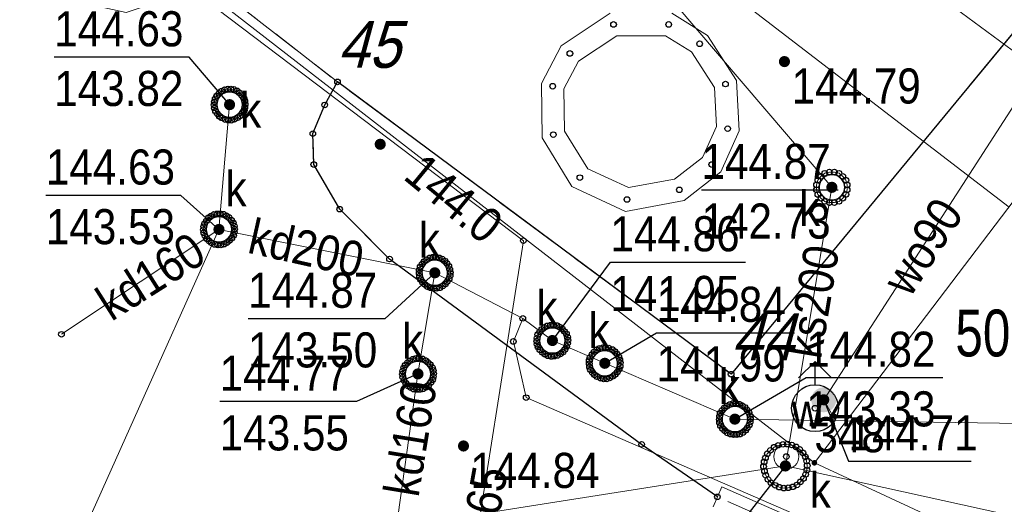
# Model space of a CAD drawing. Header units: metres. Extents: x 5548743 to 5556416, y 5707500 to 5714000.
# Tile 179 of 244: x 5554370 to 5554402, y 5710418 to 5710433. Entities that reach past the tile are written whole.
import ezdxf
from ezdxf.enums import TextEntityAlignment as Align

# ---------------------------------------------------------------- set-up
doc = ezdxf.new("R2010")
doc.units = ezdxf.units.M
doc.linetypes.add('2.25_0.75', pattern=[3, 2.25, -0.75])
doc.linetypes.add('219-1000', pattern=[0])
doc.layers.get('0').update_dxf_attribs({"color": 2, "lineweight": 5})
doc.styles.get("Standard").update_dxf_attribs({"font": 'Working1250', "width": 0.75})
doc.linetypes.add('otdn_1000', pattern='A,7,0,[21,ksztalty.shx,S=0.7,R=0,X=0,Y=0]', length=7)

# ---------------------------------------------------------------- blocks, each defined once
blk = doc.blocks.new('203')
at = {"linetype": 'Continuous', "lineweight": 0}
h = blk.add_hatch(color=0, dxfattribs=at)
edge = h.paths.add_edge_path()
edge.add_arc((0, 0), 0.09, 0, 360)
blk = doc.blocks.new('PW01')
at = {"linetype": 'Continuous', "lineweight": 13}
h = blk.add_hatch(color=0, dxfattribs=at)
edge = h.paths.add_edge_path()
edge.add_arc((0, 0), 0.18, 0, 360)
blk = doc.blocks.new('US22')
at = {"color": 0, "linetype": 'Continuous', "lineweight": 0}
blk.add_circle((0, 0), 0.4, dxfattribs=at)
blk = doc.blocks.new('SUWH')
at = {"color": 0, "linetype": 'Continuous'}
for p in [(-0.531, 0.969), (0, 0.75), (0.531, 0.969)]:
    blk.add_line(p, (0, 1.5), dxfattribs=at)
blk.add_circle((0, 0), 0.75, dxfattribs=at)
blk = doc.blocks.new('US25')
at = {"linetype": 'Continuous', "lineweight": 13}
h = blk.add_hatch(color=0, dxfattribs=at)
edge = h.paths.add_edge_path()
edge.add_arc((0, 0), 0.4, 0, 360)
blk = doc.blocks.new('PIKIETAW1891')
at = {"color": 0}
blk.add_circle((0, 0), 0.09, dxfattribs=at)

msp = doc.modelspace()

# ---------------------------------------------------------------- linework, layer by layer
at = {"layer": '217-kontur klasyfikacyjny', "color": 3, "linetype": 'CONTINUOUS', "lineweight": 18, "flags": 128}
for points in [[(5554409.61, 5710437.43), (5554395.82, 5710419.29)], [(5554395.82, 5710419.29), (5554430.03, 5710403.39)]]:
    msp.add_lwpolyline(points, dxfattribs=at)
at = {"layer": '218-kontur użytku gruntowego', "color": 3, "linetype": 'CONTINUOUS', "lineweight": 18, "flags": 128}
for points in [[(5554368.5, 5710440.44), (5554395.82, 5710419.29)], [(5554395.82, 5710419.29), (5554368.5, 5710440.44)], [(5554395.82, 5710419.29), (5554409.61, 5710437.43)], [(5554409.61, 5710437.43), (5554395.82, 5710419.29)], [(5554430.03, 5710403.39), (5554395.82, 5710419.29)], [(5554395.82, 5710419.29), (5554430.03, 5710403.39)]]:
    msp.add_lwpolyline(points, dxfattribs=at)
at = {"layer": '219-działka ewidencyjna', "color": 7, "linetype": '219-1000', "lineweight": 18, "flags": 128}
for points in [[(5554380.27, 5710444.22), (5554402.06, 5710427.48)], [(5554368.5, 5710440.44), (5554395.82, 5710419.29)], [(5554430.03, 5710403.39), (5554395.82, 5710419.29)]]:
    msp.add_lwpolyline(points, dxfattribs=at)
at = {"layer": 'jezdnia', "color": 7, "linetype": '2.25_0.75', "lineweight": 18, "flags": 128}
msp.add_lwpolyline([(5554366.74, 5710430.54), (5554366.94, 5710430.43), (5554367.14, 5710430.31), (5554367.32, 5710430.19), (5554367.5, 5710430.05), (5554367.68, 5710429.91), (5554367.84, 5710429.76), (5554367.99, 5710429.59), (5554368.15, 5710429.43), (5554368.28, 5710429.25), (5554368.42, 5710429.06), (5554368.53, 5710428.88), (5554368.65, 5710428.68), (5554368.75, 5710428.48), (5554368.76, 5710428.44), (5554369.27, 5710425.32), (5554364.65, 5710427.3), (5554358.44, 5710413.47), (5554363.04, 5710411.46), (5554361.03, 5710407.08), (5554356.44, 5710409.07), (5554350.21, 5710395.1), (5554354.7, 5710392.97), (5554352.63, 5710388.41), (5554383.9, 5710374.77), (5554385.46, 5710378.47), (5554387.14, 5710379.45), (5554410.28, 5710369.21), (5554417.36, 5710385.21), (5554416.27, 5710385.58), (5554415.9, 5710385.63), (5554413.52, 5710380.2), (5554374.56, 5710397.31), (5554382.66, 5710415.55), (5554383.28, 5710416.56), (5554390.58, 5710413.49), (5554415.36, 5710402.64), (5554417.46, 5710407.35), (5554392.71, 5710418.2), (5554390.28, 5710419.88), (5554382.2, 5710425.82), (5554380.6, 5710427.42), (5554379.77, 5710428.85), (5554379.74, 5710429.84), (5554380.12, 5710430.76), (5554380.53, 5710431.5), (5554375.66, 5710435.28), (5554375.56, 5710435.2), (5554375.43, 5710435), (5554375.29, 5710434.8), (5554375.14, 5710434.62), (5554375, 5710434.46), (5554374.82, 5710434.27), (5554374.64, 5710434.12), (5554374.46, 5710433.96), (5554373.75, 5710433.72), (5554372.88, 5710433.92), (5554371.61, 5710434.78), (5554370.53, 5710435.58), (5554369.42, 5710436.63), (5554367.02, 5710440.31), (5554366.91, 5710440.8), (5554366.85, 5710441.15), (5554366.84, 5710441.26), (5554366.79, 5710441.73), (5554366.76, 5710442.19), (5554366.68, 5710443.12), (5554366.79, 5710444.07), (5554367.01, 5710444.9), (5554358.74, 5710426.66), (5554359.75, 5710428.05), (5554360.54, 5710428.9), (5554361.31, 5710429.48), (5554362.27, 5710430.12), (5554362.46, 5710430.26), (5554362.64, 5710430.37), (5554362.84, 5710430.49), (5554363.04, 5710430.58), (5554363.25, 5710430.68), (5554363.46, 5710430.75), (5554363.67, 5710430.82), (5554363.89, 5710430.87), (5554364.11, 5710430.92), (5554364.34, 5710430.95), (5554364.56, 5710430.97), (5554364.78, 5710430.98), (5554365.01, 5710430.98), (5554365.23, 5710430.96), (5554365.46, 5710430.94), (5554365.68, 5710430.89), (5554365.9, 5710430.85), (5554366.12, 5710430.78), (5554366.33, 5710430.71), (5554366.53, 5710430.63), (5554366.54, 5710430.63)], close=True, dxfattribs=at)
at = {"layer": 'komora podziemna', "color": 34, "linetype": 'CONTINUOUS', "lineweight": 18, "flags": 128}
msp.add_lwpolyline([(5554396.73, 5710428.47), (5554396.83, 5710428.35), (5554396.87, 5710428.2), (5554396.87, 5710428.04), (5554396.83, 5710427.89), (5554396.73, 5710427.77), (5554396.61, 5710427.67), (5554396.46, 5710427.63), (5554396.3, 5710427.63), (5554396.15, 5710427.67), (5554396.03, 5710427.77), (5554395.93, 5710427.89), (5554395.89, 5710428.04), (5554395.89, 5710428.2), (5554395.93, 5710428.35), (5554396.03, 5710428.47), (5554396.15, 5710428.57), (5554396.3, 5710428.61), (5554396.46, 5710428.61), (5554396.61, 5710428.57)], close=True, dxfattribs=at)
at = {"layer": 'krawężnik', "color": 7, "linetype": 'CONTINUOUS', "lineweight": 25, "flags": 128}
for points in [[(5554375.66, 5710435.28), (5554368.49, 5710440.75), (5554378.71, 5710460.4), (5554382.63, 5710457.83), (5554382.22, 5710457.26), (5554407.13, 5710438.92), (5554404.44, 5710435.82), (5554402.59, 5710433.55), (5554393.15, 5710422.13), (5554380.53, 5710431.5)], [(5554392.71, 5710418.2), (5554390.28, 5710419.88), (5554382.2, 5710425.82), (5554380.6, 5710427.42), (5554379.77, 5710428.85), (5554379.74, 5710429.84), (5554380.12, 5710430.76), (5554380.53, 5710431.5)]]:
    msp.add_lwpolyline(points, dxfattribs=at)
at = {"layer": 'obszar utwardzony', "color": 7, "linetype": '2.25_0.75', "lineweight": 18, "flags": 128}
msp.add_lwpolyline([(5554393.15, 5710422.13), (5554402.59, 5710433.55), (5554404.44, 5710435.82), (5554407.13, 5710438.92), (5554382.22, 5710457.26), (5554382.63, 5710457.83), (5554378.71, 5710460.4), (5554368.49, 5710440.75), (5554375.66, 5710435.28), (5554380.53, 5710431.5)], close=True, dxfattribs=at)
at = {"layer": 'przewód kanalizacyjny', "color": 34, "linetype": 'CONTINUOUS', "lineweight": 18, "flags": 128}
for points in [[(5554394.89, 5710419.19), (5554396.38, 5710428.12), (5554376.22, 5710451.69), (5554357.47, 5710464.23)], [(5554377.07, 5710430.77), (5554376.73, 5710426.77)], [(5554362.45, 5710394.93), (5554376.73, 5710426.77)], [(5554371.68, 5710423.41), (5554376.73, 5710426.77)], [(5554376.73, 5710426.77), (5554383.65, 5710425.38)], [(5554382.33, 5710416.56), (5554383.11, 5710422.14), (5554383.65, 5710425.38)], [(5554383.65, 5710425.38), (5554386.47, 5710423.92)], [(5554386.47, 5710423.92), (5554386.17, 5710423.18), (5554386.58, 5710421.38), (5554414.54, 5710409.24), (5554414.53, 5710408.44), (5554412.7, 5710404.01)], [(5554386.47, 5710423.92), (5554387.42, 5710423.21), (5554389.1, 5710422.48), (5554393.27, 5710420.69), (5554439.25, 5710419.99)], [(5554368.78, 5710396.63), (5554378.54, 5710416.62), (5554394.89, 5710419.19)], [(5554394.89, 5710419.19), (5554445.53, 5710408.04)]]:
    msp.add_lwpolyline(points, dxfattribs=at)
at = {"layer": 'przewód telekomunikacyjny podziemny', "color": 30, "linetype": 'CONTINUOUS', "lineweight": 18, "flags": 128}
msp.add_lwpolyline([(5554384.65, 5710414.72), (5554386.49, 5710426.41), (5554368.03, 5710440.38), (5554378.54, 5710458.17), (5554378.33, 5710460.48), (5554387.46, 5710473.38), (5554388.91, 5710475.65), (5554398.5, 5710485.44), (5554413.39, 5710499.66), (5554419.43, 5710506.67), (5554420.73, 5710508.56)], dxfattribs=at)
at = {"layer": 'przewód wodociągowy', "color": 5, "linetype": 'CONTINUOUS', "lineweight": 18, "flags": 128}
for points in [[(5554370.94, 5710480.31), (5554361.07, 5710464.81), (5554377.36, 5710453.58), (5554380.44, 5710448.46), (5554400.33, 5710433.86), (5554402.97, 5710431.92), (5554426.32, 5710415.86), (5554434.1, 5710410.58), (5554450.7, 5710399.32), (5554474.04, 5710383.37), (5554476.32, 5710381.81), (5554492.29, 5710374.43), (5554512.93, 5710364.9), (5554538.1, 5710352.57), (5554549.03, 5710347.55), (5554550.18, 5710347.08)], [(5554402.97, 5710431.92), (5554396.12, 5710421.31), (5554396.42, 5710420.77)]]:
    msp.add_lwpolyline(points, dxfattribs=at)
at = {"layer": 'rzedna-Atr2', "color": 7, "flags": 128}
for points in [[(5554377.07, 5710430.77), (5554375.78, 5710432.29), (5554371.449, 5710432.29)], [(5554376.73, 5710426.77), (5554375.51, 5710427.86), (5554371.179, 5710427.86)], [(5554392.2, 5710428.04), (5554396.586, 5710428.04)], [(5554387.42, 5710423.21), (5554389.28, 5710425.72), (5554393.611, 5710425.72)], [(5554383.65, 5710425.38), (5554382.05, 5710423.91), (5554377.664, 5710423.91)], [(5554389.1, 5710422.48), (5554390.76, 5710423.46), (5554395.186, 5710423.46)], [(5554383.11, 5710422.14), (5554381.14, 5710421.25), (5554376.754, 5710421.25)], [(5554393.27, 5710420.69), (5554395.56, 5710422.02), (5554399.938, 5710422.02)], [(5554396.12, 5710421.31), (5554396.91, 5710419.34), (5554400.85, 5710419.34)], [(5554394.89, 5710419.19), (5554392.49, 5710416.11), (5554388.112, 5710416.11)]]:
    msp.add_lwpolyline(points, dxfattribs=at)
at = {"layer": 'studnia kanalizacyjna', "color": 34, "linetype": 'CONTINUOUS', "lineweight": 18, "flags": 128}
for points in [[(5554376.66, 5710431.05), (5554376.73, 5710431.13), (5554376.81, 5710431.2), (5554376.91, 5710431.25), (5554377.01, 5710431.27), (5554377.11, 5710431.27), (5554377.21, 5710431.26), (5554377.31, 5710431.21), (5554377.39, 5710431.15), (5554377.46, 5710431.07), (5554377.53, 5710430.98), (5554377.56, 5710430.88), (5554377.57, 5710430.78), (5554377.56, 5710430.68), (5554377.54, 5710430.58), (5554377.48, 5710430.49), (5554377.41, 5710430.41), (5554377.33, 5710430.35), (5554377.23, 5710430.3), (5554377.13, 5710430.27), (5554377.03, 5710430.27), (5554376.93, 5710430.29), (5554376.83, 5710430.34), (5554376.75, 5710430.39), (5554376.68, 5710430.47), (5554376.62, 5710430.56), (5554376.58, 5710430.66), (5554376.57, 5710430.76), (5554376.58, 5710430.86), (5554376.61, 5710430.96)], [(5554377.23, 5710426.78), (5554377.22, 5710426.68), (5554377.2, 5710426.58), (5554377.14, 5710426.49), (5554377.07, 5710426.41), (5554376.99, 5710426.35), (5554376.89, 5710426.3), (5554376.79, 5710426.27), (5554376.69, 5710426.27), (5554376.59, 5710426.29), (5554376.49, 5710426.34), (5554376.41, 5710426.4), (5554376.34, 5710426.47), (5554376.28, 5710426.56), (5554376.24, 5710426.66), (5554376.23, 5710426.76), (5554376.24, 5710426.86), (5554376.27, 5710426.96), (5554376.33, 5710427.05), (5554376.39, 5710427.14), (5554376.47, 5710427.2), (5554376.57, 5710427.25), (5554376.67, 5710427.27), (5554376.77, 5710427.27), (5554376.87, 5710427.26), (5554376.97, 5710427.21), (5554377.05, 5710427.15), (5554377.13, 5710427.07), (5554377.19, 5710426.98), (5554377.22, 5710426.88)], [(5554384.15, 5710425.39), (5554384.14, 5710425.29), (5554384.11, 5710425.19), (5554384.05, 5710425.1), (5554383.99, 5710425.02), (5554383.91, 5710424.96), (5554383.81, 5710424.9), (5554383.71, 5710424.88), (5554383.61, 5710424.88), (5554383.51, 5710424.9), (5554383.41, 5710424.94), (5554383.33, 5710425), (5554383.25, 5710425.08), (5554383.19, 5710425.17), (5554383.16, 5710425.27), (5554383.15, 5710425.37), (5554383.15, 5710425.47), (5554383.18, 5710425.57), (5554383.24, 5710425.66), (5554383.31, 5710425.74), (5554383.39, 5710425.8), (5554383.49, 5710425.86), (5554383.59, 5710425.88), (5554383.69, 5710425.88), (5554383.79, 5710425.86), (5554383.89, 5710425.82), (5554383.97, 5710425.76), (5554384.04, 5710425.68), (5554384.1, 5710425.59), (5554384.13, 5710425.49)], [(5554387.92, 5710423.22), (5554387.91, 5710423.12), (5554387.88, 5710423.02), (5554387.82, 5710422.92), (5554387.76, 5710422.84), (5554387.68, 5710422.78), (5554387.58, 5710422.73), (5554387.48, 5710422.71), (5554387.38, 5710422.7), (5554387.28, 5710422.72), (5554387.18, 5710422.77), (5554387.1, 5710422.83), (5554387.02, 5710422.91), (5554386.96, 5710423), (5554386.93, 5710423.09), (5554386.92, 5710423.19), (5554386.93, 5710423.29), (5554386.95, 5710423.4), (5554387.01, 5710423.49), (5554387.08, 5710423.57), (5554387.16, 5710423.63), (5554387.26, 5710423.68), (5554387.36, 5710423.7), (5554387.46, 5710423.71), (5554387.56, 5710423.69), (5554387.66, 5710423.64), (5554387.74, 5710423.58), (5554387.81, 5710423.5), (5554387.87, 5710423.42), (5554387.91, 5710423.32)], [(5554388.93, 5710422.96), (5554389.03, 5710422.98), (5554389.13, 5710422.98), (5554389.23, 5710422.97), (5554389.34, 5710422.92), (5554389.42, 5710422.86), (5554389.49, 5710422.78), (5554389.55, 5710422.69), (5554389.58, 5710422.59), (5554389.6, 5710422.5), (5554389.59, 5710422.39), (5554389.56, 5710422.29), (5554389.5, 5710422.2), (5554389.43, 5710422.12), (5554389.35, 5710422.06), (5554389.26, 5710422.01), (5554389.16, 5710421.98), (5554389.06, 5710421.98), (5554388.96, 5710422), (5554388.85, 5710422.05), (5554388.77, 5710422.11), (5554388.7, 5710422.18), (5554388.64, 5710422.27), (5554388.61, 5710422.37), (5554388.6, 5710422.47), (5554388.6, 5710422.57), (5554388.63, 5710422.67), (5554388.69, 5710422.76), (5554388.76, 5710422.85), (5554388.84, 5710422.91)], [(5554383.15, 5710422.64), (5554383.25, 5710422.62), (5554383.35, 5710422.57), (5554383.43, 5710422.51), (5554383.5, 5710422.44), (5554383.57, 5710422.35), (5554383.6, 5710422.25), (5554383.61, 5710422.15), (5554383.6, 5710422.05), (5554383.58, 5710421.95), (5554383.52, 5710421.86), (5554383.45, 5710421.77), (5554383.37, 5710421.71), (5554383.27, 5710421.66), (5554383.17, 5710421.64), (5554383.07, 5710421.64), (5554382.97, 5710421.65), (5554382.87, 5710421.7), (5554382.79, 5710421.76), (5554382.72, 5710421.84), (5554382.66, 5710421.93), (5554382.62, 5710422.03), (5554382.61, 5710422.13), (5554382.62, 5710422.23), (5554382.65, 5710422.33), (5554382.7, 5710422.42), (5554382.77, 5710422.5), (5554382.85, 5710422.56), (5554382.95, 5710422.61), (5554383.05, 5710422.64)], [(5554393.77, 5710420.7), (5554393.76, 5710420.6), (5554393.73, 5710420.5), (5554393.67, 5710420.41), (5554393.61, 5710420.33), (5554393.53, 5710420.26), (5554393.43, 5710420.21), (5554393.33, 5710420.19), (5554393.23, 5710420.19), (5554393.13, 5710420.21), (5554393.03, 5710420.25), (5554392.95, 5710420.31), (5554392.87, 5710420.39), (5554392.81, 5710420.48), (5554392.78, 5710420.58), (5554392.77, 5710420.68), (5554392.78, 5710420.78), (5554392.8, 5710420.88), (5554392.86, 5710420.97), (5554392.93, 5710421.05), (5554393.01, 5710421.11), (5554393.11, 5710421.16), (5554393.21, 5710421.19), (5554393.31, 5710421.19), (5554393.41, 5710421.17), (5554393.51, 5710421.12), (5554393.59, 5710421.07), (5554393.66, 5710420.99), (5554393.72, 5710420.9), (5554393.76, 5710420.8)], [(5554394.31, 5710419.58), (5554394.41, 5710419.69), (5554394.53, 5710419.79), (5554394.66, 5710419.85), (5554394.81, 5710419.88), (5554394.95, 5710419.89), (5554395.1, 5710419.86), (5554395.23, 5710419.8), (5554395.35, 5710419.72), (5554395.45, 5710419.61), (5554395.53, 5710419.48), (5554395.57, 5710419.35), (5554395.59, 5710419.2), (5554395.58, 5710419.05), (5554395.54, 5710418.92), (5554395.47, 5710418.79), (5554395.37, 5710418.68), (5554395.26, 5710418.58), (5554395.13, 5710418.52), (5554394.98, 5710418.49), (5554394.84, 5710418.48), (5554394.69, 5710418.51), (5554394.56, 5710418.57), (5554394.43, 5710418.65), (5554394.33, 5710418.76), (5554394.26, 5710418.89), (5554394.22, 5710419.02), (5554394.19, 5710419.17), (5554394.21, 5710419.32), (5554394.25, 5710419.45)]]:
    msp.add_lwpolyline(points, close=True, dxfattribs=at)
at = {"layer": 'ściana oporowa (linia)', "color": 0, "lineweight": 18}
for p, q in [((5554387.703, 5710432.659), (5554389.269, 5710433.706)), ((5554391.254, 5710433.704), (5554392.398, 5710432.982)), ((5554392.398, 5710432.982), (5554393.327, 5710431.544)), ((5554387.068, 5710431.447), (5554387.703, 5710432.659)), ((5554387.088, 5710429.705), (5554387.068, 5710431.447)), ((5554393.327, 5710431.544), (5554393.404, 5710429.932)), ((5554388.046, 5710428.144), (5554387.088, 5710429.705)), ((5554393.404, 5710429.932), (5554392.823, 5710428.621)), ((5554392.823, 5710428.621), (5554391.642, 5710427.702)), ((5554389.762, 5710427.348), (5554388.046, 5710428.144)), ((5554391.642, 5710427.702), (5554389.762, 5710427.348)), ((5554392.85, 5710418.521), (5554392.71, 5710418.2)), ((5554392.85, 5710418.521), (5554417.6, 5710407.671))]:
    msp.add_line(p, q, dxfattribs=at)
at = {"layer": 'ściana oporowa (linia)', "color": 0, "linetype": 'otdn_1000', "lineweight": 18}
for p, q in [((5554388.257, 5710432.161), (5554389.491, 5710432.974)), ((5554389.491, 5710432.974), (5554391.046, 5710432.976)), ((5554391.046, 5710432.976), (5554391.882, 5710432.458)), ((5554391.882, 5710432.458), (5554392.613, 5710431.316)), ((5554387.792, 5710431.273), (5554388.257, 5710432.161)), ((5554387.812, 5710429.915), (5554387.792, 5710431.273)), ((5554392.613, 5710431.316), (5554392.676, 5710430.068)), ((5554392.676, 5710430.068), (5554392.237, 5710429.079)), ((5554388.554, 5710428.716), (5554387.812, 5710429.915)), ((5554392.237, 5710429.079), (5554391.338, 5710428.378)), ((5554389.858, 5710428.112), (5554388.554, 5710428.716)), ((5554391.338, 5710428.378), (5554389.858, 5710428.112)), ((5554392.57, 5710417.879), (5554392.71, 5710418.2))]:
    msp.add_line(p, q, dxfattribs=at)

# ---------------------------------------------------------------- block references
at = {"layer": '203-punkt graniczny', "color": 7, "linetype": 'CONTINUOUS', "lineweight": 18}
msp.add_blockref('203', (5554395.82, 5710419.29), dxfattribs=at)
at = {"layer": 'hydrant', "color": 5, "linetype": 'CONTINUOUS', "lineweight": 18}
msp.add_blockref('SUWH', (5554395.84, 5710421.04), dxfattribs=at)
at = {"layer": 'pikieta naturalna', "color": 7, "linetype": 'CONTINUOUS', "lineweight": 13}
msp.add_blockref('PW01', (5554381.9, 5710429.5), dxfattribs=at)
at = {"layer": 'pikieta sztuczna', "color": 7, "linetype": 'CONTINUOUS', "lineweight": 13}
for p in [(5554394.86, 5710432.15), (5554384.57, 5710419.83)]:
    msp.add_blockref('PW01', p, dxfattribs=at)
at = {"layer": 'Punkt roboczy BDOT GESUT K1', "color": 6, "linetype": 'CONTINUOUS', "lineweight": 18}
for p in [(5554389.38, 5710433.34), (5554391.15, 5710433.34), (5554387.98, 5710432.41), (5554392.14, 5710432.72), (5554394.86, 5710432.15), (5554380.53, 5710431.5), (5554380.53, 5710431.5), (5554380.53, 5710431.5), (5554380.53, 5710431.5), (5554376.81, 5710431.2), (5554376.91, 5710431.25), (5554377.01, 5710431.27), (5554377.11, 5710431.27), (5554377.21, 5710431.26), (5554377.31, 5710431.21), (5554377.39, 5710431.15), (5554387.43, 5710431.36), (5554392.97, 5710431.43), (5554376.58, 5710430.86), (5554376.61, 5710430.96), (5554376.66, 5710431.05), (5554376.73, 5710431.13), (5554377.46, 5710431.07), (5554377.53, 5710430.98), (5554377.56, 5710430.88), (5554376.57, 5710430.76), (5554376.58, 5710430.66), (5554376.62, 5710430.56), (5554377.07, 5710430.77), (5554377.07, 5710430.77), (5554377.54, 5710430.58), (5554377.56, 5710430.68), (5554377.57, 5710430.78), (5554380.12, 5710430.76), (5554380.12, 5710430.76), (5554376.68, 5710430.47), (5554376.75, 5710430.39), (5554376.83, 5710430.34), (5554376.93, 5710430.29), (5554377.03, 5710430.27), (5554377.13, 5710430.27), (5554377.23, 5710430.3), (5554377.33, 5710430.35), (5554377.41, 5710430.41), (5554377.48, 5710430.49), (5554393.04, 5710430), (5554379.74, 5710429.84), (5554379.74, 5710429.84), (5554387.45, 5710429.81), (5554381.9, 5710429.5), (5554379.77, 5710428.85), (5554379.77, 5710428.85), (5554392.53, 5710428.85), (5554388.3, 5710428.43), (5554395.93, 5710428.35), (5554396.03, 5710428.47), (5554396.15, 5710428.57), (5554396.3, 5710428.61), (5554396.46, 5710428.61), (5554396.61, 5710428.57), (5554396.73, 5710428.47), (5554396.83, 5710428.35), (5554391.49, 5710428.04), (5554395.89, 5710428.2), (5554395.89, 5710428.04), (5554396.38, 5710428.12), (5554396.38, 5710428.12), (5554396.38, 5710428.12), (5554396.87, 5710428.2), (5554396.87, 5710428.04), (5554389.81, 5710427.73), (5554395.93, 5710427.89), (5554396.03, 5710427.77), (5554396.15, 5710427.67), (5554396.61, 5710427.67), (5554396.73, 5710427.77), (5554396.83, 5710427.89), (5554380.6, 5710427.42), (5554380.6, 5710427.42), (5554396.3, 5710427.63), (5554396.46, 5710427.63), (5554376.33, 5710427.05), (5554376.39, 5710427.14), (5554376.47, 5710427.2), (5554376.57, 5710427.25), (5554376.67, 5710427.27), (5554376.77, 5710427.27), (5554376.87, 5710427.26), (5554376.97, 5710427.21), (5554377.05, 5710427.15), (5554377.13, 5710427.07), (5554376.23, 5710426.76), (5554376.24, 5710426.86), (5554376.27, 5710426.96), (5554376.73, 5710426.77), (5554376.73, 5710426.77), (5554376.73, 5710426.77), (5554376.73, 5710426.77), (5554376.73, 5710426.77), (5554377.19, 5710426.98), (5554377.22, 5710426.88), (5554377.23, 5710426.78), (5554376.24, 5710426.66), (5554376.28, 5710426.56), (5554376.34, 5710426.47), (5554377.07, 5710426.41), (5554377.14, 5710426.49), (5554377.2, 5710426.58), (5554377.22, 5710426.68), (5554386.49, 5710426.41), (5554376.41, 5710426.4), (5554376.49, 5710426.34), (5554376.59, 5710426.29), (5554376.69, 5710426.27), (5554376.79, 5710426.27), (5554376.89, 5710426.3), (5554376.99, 5710426.35), (5554382.2, 5710425.82), (5554382.2, 5710425.82), (5554383.39, 5710425.8), (5554383.49, 5710425.86), (5554383.59, 5710425.88), (5554383.69, 5710425.88), (5554383.79, 5710425.86), (5554383.89, 5710425.82), (5554383.15, 5710425.47), (5554383.18, 5710425.57), (5554383.24, 5710425.66), (5554383.31, 5710425.74), (5554383.97, 5710425.76), (5554384.04, 5710425.68), (5554384.1, 5710425.59), (5554384.13, 5710425.49), (5554383.15, 5710425.37), (5554383.16, 5710425.27), (5554383.19, 5710425.17), (5554383.65, 5710425.38), (5554383.65, 5710425.38), (5554383.65, 5710425.38), (5554383.65, 5710425.38), (5554384.11, 5710425.19), (5554384.14, 5710425.29), (5554384.15, 5710425.39), (5554383.25, 5710425.08), (5554383.33, 5710425), (5554383.41, 5710424.94), (5554383.51, 5710424.9), (5554383.61, 5710424.88), (5554383.71, 5710424.88), (5554383.81, 5710424.9), (5554383.91, 5710424.96), (5554383.99, 5710425.02), (5554384.05, 5710425.1), (5554386.47, 5710423.92), (5554386.47, 5710423.92), (5554386.47, 5710423.92), (5554387.08, 5710423.57), (5554387.16, 5710423.63), (5554387.26, 5710423.68), (5554387.36, 5710423.7), (5554387.46, 5710423.71), (5554387.56, 5710423.69), (5554387.66, 5710423.64), (5554387.74, 5710423.58), (5554371.68, 5710423.41), (5554386.93, 5710423.29), (5554386.95, 5710423.4), (5554387.01, 5710423.49), (5554387.81, 5710423.5), (5554387.87, 5710423.42), (5554387.91, 5710423.32), (5554386.17, 5710423.18), (5554386.92, 5710423.19), (5554386.93, 5710423.09), (5554386.96, 5710423), (5554387.42, 5710423.21), (5554387.42, 5710423.21), (5554387.88, 5710423.02), (5554387.91, 5710423.12), (5554387.92, 5710423.22), (5554388.93, 5710422.96), (5554389.03, 5710422.98), (5554389.13, 5710422.98), (5554389.23, 5710422.97), (5554383.05, 5710422.64), (5554383.15, 5710422.64), (5554383.25, 5710422.62), (5554387.02, 5710422.91), (5554387.1, 5710422.83), (5554387.18, 5710422.77), (5554387.28, 5710422.72), (5554387.38, 5710422.7), (5554387.48, 5710422.71), (5554387.58, 5710422.73), (5554387.68, 5710422.78), (5554387.76, 5710422.84), (5554387.82, 5710422.92), (5554388.63, 5710422.67), (5554388.69, 5710422.76), (5554388.76, 5710422.85), (5554388.84, 5710422.91), (5554389.34, 5710422.92), (5554389.42, 5710422.86), (5554389.49, 5710422.78), (5554389.55, 5710422.69), (5554382.65, 5710422.33), (5554382.7, 5710422.42), (5554382.77, 5710422.5), (5554382.85, 5710422.56), (5554382.95, 5710422.61), (5554383.35, 5710422.57), (5554383.43, 5710422.51), (5554383.5, 5710422.44), (5554383.57, 5710422.35), (5554388.6, 5710422.57), (5554388.6, 5710422.47), (5554388.61, 5710422.37), (5554389.1, 5710422.48), (5554389.1, 5710422.48), (5554389.58, 5710422.59), (5554389.59, 5710422.39), (5554389.6, 5710422.5), (5554382.61, 5710422.13), (5554382.62, 5710422.23), (5554382.62, 5710422.03), (5554383.11, 5710422.14), (5554383.11, 5710422.14), (5554383.6, 5710422.25), (5554383.6, 5710422.05), (5554383.61, 5710422.15), (5554388.64, 5710422.27), (5554388.7, 5710422.18), (5554388.77, 5710422.11), (5554388.85, 5710422.05), (5554388.96, 5710422), (5554389.26, 5710422.01), (5554389.35, 5710422.06), (5554389.43, 5710422.12), (5554389.5, 5710422.2), (5554389.56, 5710422.29), (5554393.15, 5710422.13), (5554393.15, 5710422.13), (5554382.66, 5710421.93), (5554382.72, 5710421.84), (5554382.79, 5710421.76), (5554382.87, 5710421.7), (5554383.37, 5710421.71), (5554383.45, 5710421.77), (5554383.52, 5710421.86), (5554383.58, 5710421.95), (5554389.06, 5710421.98), (5554389.16, 5710421.98), (5554382.97, 5710421.65), (5554383.07, 5710421.64), (5554383.17, 5710421.64), (5554383.27, 5710421.66), (5554386.58, 5710421.38), (5554392.93, 5710421.05), (5554393.01, 5710421.11), (5554393.11, 5710421.16), (5554393.21, 5710421.19), (5554393.31, 5710421.19), (5554393.41, 5710421.17), (5554393.51, 5710421.12), (5554393.59, 5710421.07), (5554396.12, 5710421.31), (5554396.12, 5710421.31), (5554396.12, 5710421.31), (5554392.78, 5710420.78), (5554392.8, 5710420.88), (5554392.86, 5710420.97), (5554393.66, 5710420.99), (5554393.72, 5710420.9), (5554393.76, 5710420.8), (5554395.84, 5710421.04), (5554396.42, 5710420.77), (5554392.77, 5710420.68), (5554392.78, 5710420.58), (5554392.81, 5710420.48), (5554393.27, 5710420.69), (5554393.27, 5710420.69), (5554393.67, 5710420.41), (5554393.73, 5710420.5), (5554393.76, 5710420.6), (5554393.77, 5710420.7), (5554392.87, 5710420.39), (5554392.95, 5710420.31), (5554393.03, 5710420.25), (5554393.13, 5710420.21), (5554393.23, 5710420.19), (5554393.33, 5710420.19), (5554393.43, 5710420.21), (5554393.53, 5710420.26), (5554393.61, 5710420.33), (5554384.57, 5710419.83), (5554390.28, 5710419.88), (5554390.28, 5710419.88), (5554394.53, 5710419.79), (5554394.66, 5710419.85), (5554394.81, 5710419.88), (5554394.95, 5710419.89), (5554395.1, 5710419.86), (5554395.23, 5710419.8), (5554394.31, 5710419.58), (5554394.41, 5710419.69), (5554394.92, 5710419.49), (5554395.35, 5710419.72), (5554395.45, 5710419.61), (5554395.53, 5710419.48), (5554394.19, 5710419.17), (5554394.21, 5710419.32), (5554394.25, 5710419.45), (5554394.89, 5710419.19), (5554394.89, 5710419.19), (5554394.89, 5710419.19), (5554395.57, 5710419.35), (5554395.59, 5710419.2), (5554394.22, 5710419.02), (5554394.26, 5710418.89), (5554395.54, 5710418.92), (5554395.58, 5710419.05), (5554394.33, 5710418.76), (5554394.43, 5710418.65), (5554394.56, 5710418.57), (5554395.13, 5710418.52), (5554395.26, 5710418.58), (5554395.37, 5710418.68), (5554395.47, 5710418.79), (5554392.71, 5710418.2), (5554392.71, 5710418.2), (5554392.71, 5710418.2), (5554394.69, 5710418.51), (5554394.84, 5710418.48), (5554394.98, 5710418.49)]:
    msp.add_blockref('PIKIETAW1891', p, dxfattribs=at)
at = {"layer": 'rzedna', "color": 34, "linetype": 'CONTINUOUS', "lineweight": 18}
for p in [(5554377.07, 5710430.77), (5554396.38, 5710428.12), (5554376.73, 5710426.77), (5554383.65, 5710425.38), (5554387.42, 5710423.21), (5554389.1, 5710422.48), (5554393.27, 5710420.69), (5554394.89, 5710419.19)]:
    msp.add_blockref('PW01', p, dxfattribs=at)
at = {"layer": 'rzedna', "color": 7, "linetype": 'CONTINUOUS', "lineweight": 18}
msp.add_blockref('PW01', (5554383.11, 5710422.14), dxfattribs=at)
at = {"layer": 'rzedna', "color": 5, "linetype": 'CONTINUOUS', "lineweight": 18}
msp.add_blockref('PW01', (5554396.12, 5710421.31), dxfattribs=at)
at = {"layer": 'właz do komory lub kanału - okrągły', "color": 7, "linetype": 'CONTINUOUS', "lineweight": 18}
for p in [(5554377.07, 5710430.77), (5554396.38, 5710428.12), (5554376.73, 5710426.77), (5554383.65, 5710425.38), (5554387.42, 5710423.21), (5554389.1, 5710422.48), (5554383.11, 5710422.14), (5554393.27, 5710420.69), (5554394.92, 5710419.49)]:
    msp.add_blockref('US22', p, dxfattribs=at)
at = {"layer": 'zasuwa lub zawór', "color": 5, "linetype": 'CONTINUOUS', "lineweight": 18}
msp.add_blockref('US25', (5554396.12, 5710421.31), dxfattribs=at)

# ---------------------------------------------------------------- texts
at = {"layer": '203-punkt graniczny-Atr103', "color": 7, "width": 0.9}
msp.add_text('348', height=1.125, dxfattribs=at).set_placement((5554395.82, 5710419.29), align=Align.BOTTOM_LEFT)
msp.add_text('348', height=1.125, dxfattribs=at).set_placement((5554395.82, 5710419.29), align=Align.BOTTOM_LEFT)
at = {"layer": '211-numer działki ewidencyjnej', "color": 7, "linetype": 'CONTINUOUS', "lineweight": 18, "width": 0.79}
msp.add_text('502/23', height=1.5, dxfattribs=at).set_placement((5554400.34, 5710422.7))
at = {"layer": 'pikieta naturalna-Atr2', "color": 7, "width": 0.9}
msp.add_text('144.0', height=1.125, rotation=320.5, dxfattribs=at).set_placement((5554382.6, 5710428.41))
at = {"layer": 'pikieta sztuczna-Atr2', "color": 7, "width": 0.9}
for s, p in [('144.79', (5554395.09, 5710431.93)), ('144.84', (5554384.79, 5710419.61))]:
    msp.add_text(s, height=1.125, dxfattribs=at).set_placement(p, align=Align.TOP_LEFT)
at = {"layer": 'przewód kanalizacyjny-Atr1', "color": 34, "width": 0.9}
for s, rotation, p in [('kd200', -12.696, (5554377.73, 5710426.58)), ('kd160', 32.356, (5554372.98, 5710424.28)), ('kd160', 80.705, (5554382.57, 5710418.25))]:
    msp.add_text(s, height=1.125, rotation=rotation, dxfattribs=at).set_placement(p, align=Align.MIDDLE_LEFT)
msp.add_text('ks200', height=1.125, rotation=80.529, dxfattribs=at).set_placement((5554395.77, 5710424.46), align=Align.MIDDLE_CENTER)
at = {"layer": 'przewód wodociągowy-Atr1', "color": 5, "width": 0.9}
msp.add_text('wo90', height=1.125, rotation=57.153, dxfattribs=at).set_placement((5554399.29, 5710426.22), align=Align.MIDDLE_CENTER)
at = {"layer": 'Punkt roboczy BDOT GESUT K1-Atr103', "color": 6, "oblique": 15, "width": 0.9}
for s, p in [('45', (5554380.53, 5710431.5)), ('45', (5554380.53, 5710431.5)), ('45', (5554380.53, 5710431.5)), ('45', (5554380.53, 5710431.5)), ('44', (5554393.15, 5710422.13)), ('44', (5554393.15, 5710422.13))]:
    msp.add_text(s, height=1.5, dxfattribs=at).set_placement(p, align=Align.BOTTOM_LEFT)
at = {"layer": 'rzedna-Atr2', "color": 34, "width": 0.9}
for s, p in [('144.63', (5554371.449, 5710432.301)), ('144.63', (5554371.179, 5710427.871)), ('144.87', (5554392.2, 5710428.051)), ('144.86', (5554389.28, 5710425.731)), ('144.87', (5554377.664, 5710423.921)), ('144.84', (5554390.76, 5710423.471)), ('144.82', (5554395.56, 5710422.031))]:
    msp.add_text(s, height=1.125, dxfattribs=at).set_placement(p, align=Align.BOTTOM_LEFT)
at = {"layer": 'rzedna-Atr2', "color": 7, "width": 0.9}
msp.add_text('144.77', height=1.125, dxfattribs=at).set_placement((5554376.754, 5710421.261), align=Align.BOTTOM_LEFT)
at = {"layer": 'rzedna-Atr2', "color": 5, "width": 0.9}
msp.add_text('144.71', height=1.125, dxfattribs=at).set_placement((5554396.91, 5710419.351), align=Align.BOTTOM_LEFT)
at = {"layer": 'rzedna-Atr2', "color": 30, "width": 0.9}
msp.add_text('144.65', height=1.125, rotation=79.725, dxfattribs=at).set_placement((5554384.7, 5710415.07), align=Align.MIDDLE_LEFT)
at = {"layer": 'rzedna-Atr3', "color": 34, "width": 0.9}
for s, p in [('143.82', (5554371.449, 5710430.389)), ('143.53', (5554371.179, 5710425.959)), ('142.73', (5554392.2, 5710426.139)), ('141.95', (5554389.28, 5710423.819)), ('143.50', (5554377.664, 5710422.009)), ('141.99', (5554390.76, 5710421.559)), ('143.33', (5554395.56, 5710420.119))]:
    msp.add_text(s, height=1.125, dxfattribs=at).set_placement(p, align=Align.BOTTOM_LEFT)
at = {"layer": 'rzedna-Atr3', "color": 7, "width": 0.9}
msp.add_text('143.55', height=1.125, dxfattribs=at).set_placement((5554376.754, 5710419.349), align=Align.BOTTOM_LEFT)
at = {"layer": 'właz do komory lub kanału - okrągły-Atr17', "color": 7, "width": 0.9}
for p in [(5554377.41, 5710430.03), (5554376.94, 5710427.51), (5554383.14, 5710425.87), (5554386.91, 5710423.69), (5554388.58, 5710422.97), (5554382.6, 5710422.63), (5554392.76, 5710421.18), (5554395.67, 5710417.85)]:
    msp.add_text('k', height=1.125, dxfattribs=at).set_placement(p)
msp.add_text('k', height=1.125, dxfattribs=at).set_placement((5554395.67, 5710427.44), align=Align.MIDDLE_CENTER)
at = {"layer": 'zasuwa lub zawór-Atr17', "color": 5, "width": 0.9}
msp.add_text('w', height=1.125, dxfattribs=at).set_placement((5554395.58, 5710420.95), align=Align.MIDDLE_CENTER)

doc.saveas('drawing.dxf')
